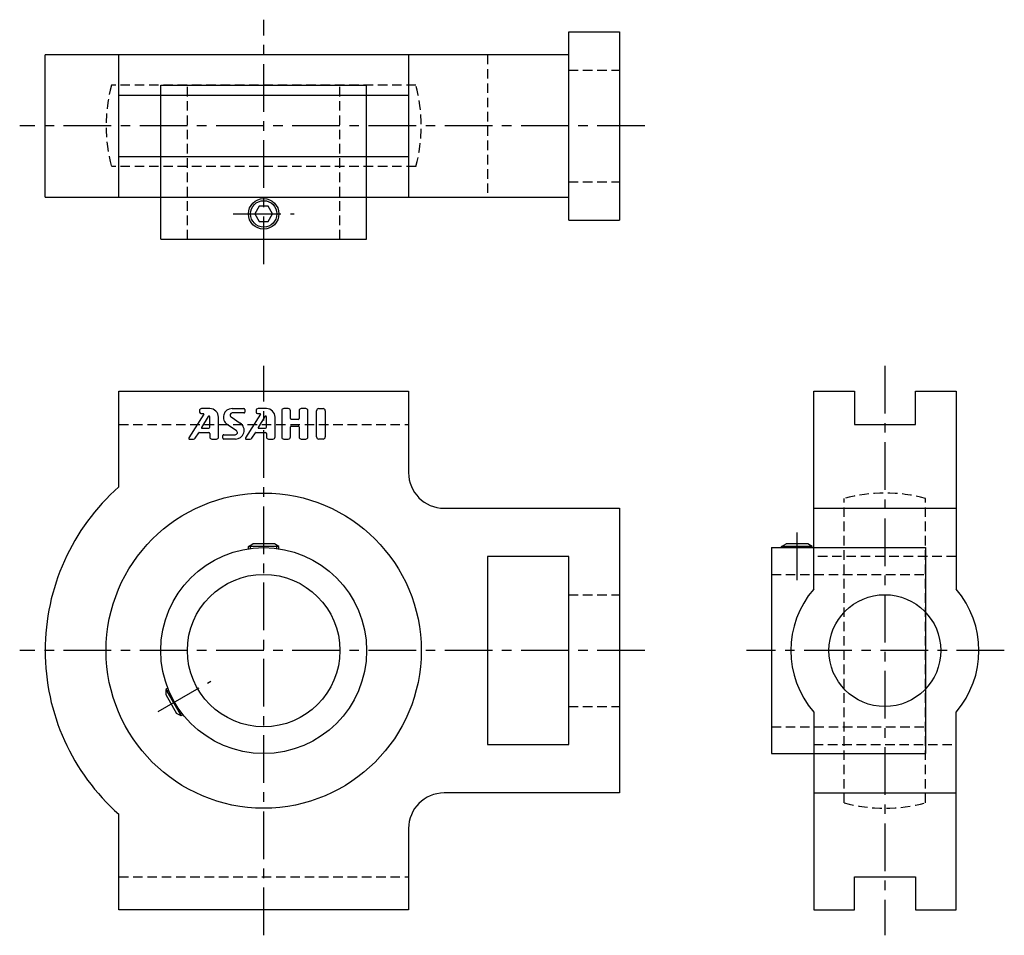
# Model space of a CAD drawing. Extents: x -48 to 146, y -56 to 124.
import ezdxf

# ---------------------------------------------------------------- set-up
doc = ezdxf.new("R2010")
doc.units = 0
doc.header["$LTSCALE"] = 7.5
doc.linetypes.add('CENTER', pattern=[2, 1.25, -0.25, 0.25, -0.25])
doc.linetypes.add('HIDDEN', pattern=[0.375, 0.25, -0.125])
doc.layers.get('0').update_dxf_attribs({"color": 255, "linetype": 'CONTINUOUS'})
for name, color, linetype in [('1', 3, 'CONTINUOUS'), ('CENTER', 1, 'CENTER'), ('HIDDEN', 3, 'HIDDEN')]:
    doc.layers.add(name, color=color, linetype=linetype)

msp = doc.modelspace()

# ---------------------------------------------------------------- linework, layer by layer
for p, q in [((60, 84.7), (60, 121.7)), ((60, 121.7), (70, 121.7)), ((70, 121.7), (70, 84.7)), ((60, 117.2), (-43, 117.2)), ((-43, 89.2), (-43, 117.2)), ((-28.5, 89.2), (-28.5, 117.2)), ((28.5, 117.2), (28.5, 89.2)), ((-20.25, 80.9), (-20.25, 111.2)), ((-20.25, 111.2), (20.25, 111.2)), ((20.25, 80.9), (20.25, 111.2)), ((28.5, 109.2), (-28.5, 109.2)), ((-28.5, 97.2), (28.5, 97.2)), ((-43, 89.2), (60, 89.2)), ((60, 84.7), (70, 84.7)), ((-20.25, 80.9), (20.25, 80.9)), ((-28.5, 32.2), (-28.5, 51)), ((-28.5, 51), (28.5, 51)), ((28.5, 51), (28.5, 35)), ((108.2, 12.09), (108.2, 51)), ((108.2, 51), (116.2, 51)), ((116.2, 51), (116.2, 44.5)), ((128.2, 44.5), (128.2, 51)), ((128.2, 51), (136.2, 51)), ((136.2, 51), (136.2, 12.09)), ((116.2, 44.5), (128.2, 44.5)), ((35.5, 28), (70, 28)), ((70, 28), (70, -28)), ((108.2, 28), (136.2, 28)), ((-3, 20.5), (-2.13, 21)), ((3, 20.5), (-3, 20.5)), ((-3, 20.03), (-3, 20.5)), ((-2.6, 20.08), (-2.6, 20.73)), ((2.13, 21), (-2.13, 21)), ((3, 20.5), (2.13, 21)), ((2.6, 20.08), (2.6, 20.73)), ((3, 20.03), (3, 20.5)), ((99.9, 20.25), (99.9, -20.25)), ((99.9, 20.25), (130.2, 20.25)), ((101.9, 20.5), (102.77, 21)), ((107.9, 20.5), (101.9, 20.5)), ((101.9, 20.25), (101.9, 20.5)), ((102.3, 20.25), (102.3, 20.73)), ((107.03, 21), (102.77, 21)), ((107.9, 20.5), (107.03, 21)), ((107.5, 20.25), (107.5, 20.73)), ((107.9, 20.25), (107.9, 20.5)), ((130.2, 20.25), (130.2, -20.25)), ((60, 18.5), (44, 18.5)), ((44, 18.5), (44, -18.5)), ((60, -18.5), (60, 18.5)), ((-18.84, -7.42), (-19.25, -7.65)), ((-19.25, -7.65), (-16.25, -12.85)), ((-19.25, -7.65), (-19.25, -8.65)), ((-18.69, -7.79), (-19.25, -8.11)), ((-19.25, -8.65), (-17.12, -12.35)), ((-16.25, -12.85), (-17.12, -12.35)), ((-16.09, -12.29), (-16.65, -12.62)), ((-15.84, -12.61), (-16.25, -12.85)), ((108.2, -12.09), (108.2, -51)), ((136.2, -51), (136.2, -12.09)), ((44, -18.5), (60, -18.5)), ((99.9, -20.25), (130.2, -20.25)), ((70, -28), (35.5, -28)), ((108.2, -28), (136.2, -28)), ((-28.5, -51), (-28.5, -32.2)), ((28.5, -35), (28.5, -51)), ((116.2, -51), (116.2, -44.5)), ((116.2, -44.5), (128.2, -44.5)), ((128.2, -44.5), (128.2, -51)), ((28.5, -51), (-28.5, -51)), ((108.2, -51), (116.2, -51)), ((128.2, -51), (136.2, -51))]:
    msp.add_line(p, q)
msp.add_lwpolyline([(-0.87, 87.4), (-1.73, 85.9), (-0.87, 84.4), (0.87, 84.4), (1.73, 85.9), (0.87, 87.4)], close=True)
for centre, radius in [((0, 85.9), 3), ((0, 85.9), 2.6), ((0, 0), 31), ((0, 0), 20.25), ((0, 0), 15), ((122.2, 0), 11)]:
    msp.add_circle(centre, radius)
for centre, radius, start, end in [((35.5, 35), 7, 180, 270), ((0, 0), 43, 131.5131, 228.4869), ((122.2, 0), 18.5, 139.1791, 220.8209), ((122.2, 0), 18.5, 319.1791, 40.8209), ((35.5, -35), 7, 90, 180)]:
    msp.add_arc(centre, radius, start, end)
at = {"layer": '1'}
for p, q in [((-12.65, 47.18), (-12.65, 47.04)), ((-10.6, 47.6), (-12.22, 47.6)), ((-12.22, 46.61), (-11.86, 46.61)), ((-6.22, 47.6), (-3.91, 47.6)), ((-3.91, 46.75), (-6.18, 46.75)), ((-3.74, 47.43), (-3.74, 46.92)), ((-1.51, 47.17), (-1.51, 47.04)), ((0.54, 47.6), (-1.08, 47.6)), ((-1.08, 46.61), (-0.71, 46.61)), ((3.54, 47.17), (3.54, 42.03)), ((4.83, 47.6), (3.97, 47.6)), ((5.26, 45.63), (5.26, 47.17)), ((6.97, 47.17), (6.97, 45.63)), ((8.26, 47.6), (7.4, 47.6)), ((8.69, 42.03), (8.69, 47.17)), ((10.4, 42.03), (10.4, 47.17)), ((10.83, 47.6), (11.69, 47.6)), ((12.11, 47.17), (12.11, 42.03)), ((-11.78, 46.48), (-14.72, 41.87)), ((-10.92, 46.07), (-12.24, 43.88)), ((-10.6, 43.92), (-10.6, 45.98)), ((-8.89, 42.03), (-8.89, 45.89)), ((-6.42, 45.96), (-4.6, 44.74)), ((-0.64, 46.48), (-3.58, 41.87)), ((0.22, 46.07), (-1.09, 43.88)), ((0.54, 43.92), (0.54, 45.98)), ((2.26, 42.03), (2.26, 45.89)), ((6.8, 45.46), (5.43, 45.46)), ((-13.47, 41.79), (-12.77, 42.85)), ((-12.7, 42.89), (-10.77, 42.89)), ((-12.16, 43.75), (-10.77, 43.75)), ((-10.6, 42.72), (-10.6, 42.03)), ((-5.35, 43.25), (-7.17, 44.46)), ((-2.33, 41.79), (-1.63, 42.85)), ((-1.55, 42.89), (0.37, 42.89)), ((-1.02, 43.75), (0.37, 43.75)), ((0.54, 42.72), (0.54, 42.03)), ((5.26, 42.03), (5.26, 44)), ((5.43, 44.17), (6.8, 44.17)), ((6.97, 44), (6.97, 42.03)), ((-14.57, 41.6), (-13.83, 41.6)), ((-10.17, 41.6), (-9.31, 41.6)), ((-8.03, 41.77), (-8.03, 42.29)), ((-7.86, 42.46), (-5.59, 42.46)), ((-5.55, 41.6), (-7.86, 41.6)), ((-3.43, 41.6), (-2.69, 41.6)), ((0.97, 41.6), (1.83, 41.6)), ((3.97, 41.6), (4.83, 41.6)), ((7.4, 41.6), (8.26, 41.6)), ((11.69, 41.6), (10.83, 41.6))]:
    msp.add_line(p, q, dxfattribs=at)
for centre, radius, start, end in [((-12.22, 47.17), 0.429, 90, 180), ((-12.22, 47.04), 0.429, 180, 270), ((-11.86, 46.52), 0.0857, 327.5288, 90), ((-10.6, 45.89), 1.71, 0, 90), ((-6.22, 45.89), 1.71, 90, 236.3099), ((-6.18, 46.32), 0.429, 90, 236.3099), ((-3.91, 47.43), 0.171, 0, 90), ((-3.91, 46.92), 0.171, 270, 0), ((-1.08, 47.17), 0.429, 90, 180), ((-1.08, 47.04), 0.429, 180, 270), ((-0.71, 46.52), 0.0857, 327.5288, 90), ((0.54, 45.89), 1.71, 0, 90), ((3.97, 47.17), 0.429, 90, 180), ((4.83, 47.17), 0.429, 0, 90), ((7.4, 47.17), 0.429, 90, 180), ((8.26, 47.17), 0.429, 0, 90), ((10.83, 47.17), 0.429, 90, 180), ((11.69, 47.17), 0.429, 0, 90), ((-10.77, 45.98), 0.171, 0, 149.0362), ((-5.55, 43.32), 1.71, 270, 56.3099), ((0.37, 45.98), 0.171, 0, 149.0362), ((5.43, 45.63), 0.171, 180, 270), ((6.8, 45.63), 0.171, 270, 0), ((-12.7, 42.8), 0.0857, 90, 146.3099), ((-12.16, 43.83), 0.0857, 149.0362, 270), ((-10.77, 43.92), 0.171, 270, 0), ((-10.77, 42.72), 0.171, 0, 90), ((-5.59, 42.89), 0.429, 270, 56.3099), ((-1.55, 42.8), 0.0857, 90, 146.3099), ((-1.02, 43.83), 0.0857, 149.0362, 270), ((0.37, 43.92), 0.171, 270, 0), ((0.37, 42.72), 0.171, 0, 90), ((5.43, 44), 0.171, 90, 180), ((6.8, 44), 0.171, 0, 90), ((-14.57, 41.77), 0.171, 147.5288, 270), ((-13.83, 42.03), 0.429, 270, 326.3099), ((-10.17, 42.03), 0.429, 180, 270), ((-9.31, 42.03), 0.429, 270, 0), ((-7.86, 42.29), 0.171, 90, 180), ((-7.86, 41.77), 0.171, 180, 270), ((-3.43, 41.77), 0.171, 147.5288, 270), ((-2.69, 42.03), 0.429, 270, 326.3099), ((0.97, 42.03), 0.429, 180, 270), ((1.83, 42.03), 0.429, 270, 0), ((3.97, 42.03), 0.429, 180, 270), ((4.83, 42.03), 0.429, 270, 0), ((7.4, 42.03), 0.429, 180, 270), ((8.26, 42.03), 0.429, 270, 0), ((10.83, 42.03), 0.429, 180, 270), ((11.69, 42.03), 0.429, 270, 0)]:
    msp.add_arc(centre, radius, start, end, dxfattribs=at)
at = {"layer": 'CENTER'}
for p, q in [((0, 76), (0, 124.1)), ((75, 103.2), (-48, 103.2)), ((-6, 85.9), (6, 85.9)), ((0, -56), (0, 56)), ((122.2, 56), (122.2, -56)), ((104.9, 23.25), (104.9, 12)), ((75, 0), (-48, 0)), ((145.7, 0), (95, 0)), ((-20.78, -12), (-10.39, -6))]:
    msp.add_line(p, q, dxfattribs=at)
at = {"layer": 'HIDDEN'}
for p, q in [((44, 117.2), (44, 89.2)), ((60, 114.2), (70, 114.2)), ((29.95, 111.2), (-29.95, 111.2)), ((-15, 80.9), (-15, 111.2)), ((15, 80.9), (15, 111.2)), ((29.95, 95.2), (-29.95, 95.2)), ((60, 92.2), (70, 92.2)), ((-28.5, 44.5), (28.5, 44.5)), ((114.2, -29.95), (114.2, 29.95)), ((130.2, -29.95), (130.2, 29.95)), ((136.2, 18.5), (108.2, 18.5)), ((99.9, 15), (130.2, 15)), ((60, 11), (70, 11)), ((60, -11), (70, -11)), ((99.9, -15), (130.2, -15)), ((108.2, -18.5), (136.2, -18.5)), ((-28.5, -44.5), (28.5, -44.5))]:
    msp.add_line(p, q, dxfattribs=at)
for centre, start, end in [((0, 103.2), 165.0448, 194.9552), ((0, 103.2), 345.0448, 14.9552), ((122.2, 0), 75.0448, 104.9552), ((122.2, 0), 255.0448, 284.9552)]:
    msp.add_arc(centre, 31, start, end, dxfattribs=at)

doc.saveas('drawing.dxf')
